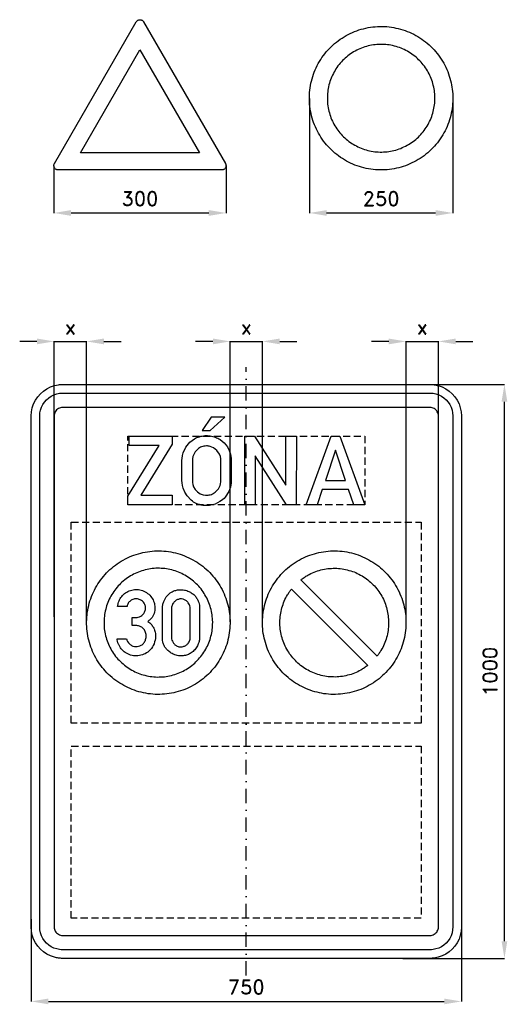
# Model space of a CAD drawing. Header units: millimetres. Extents: x -395 to 455, y -580 to 1136.
import ezdxf

# ---------------------------------------------------------------- set-up
doc = ezdxf.new("R2010")
doc.units = ezdxf.units.MM
doc.header["$LTSCALE"] = 5
doc.linetypes.add('ČERCHOVANÁX2', pattern=[2, 1, -0.5, 0, -0.5])
doc.linetypes.add('ČÁRKOVANÁX2', pattern=[1.5, 1, -0.5])
doc.layers.add('Kóty', color=2, linetype='Continuous')
doc.layers.add('Značka', color=7, linetype='Continuous')
doc.styles.get("Standard").update_dxf_attribs({"font": 'romand.shx', "height": 25})
doc.dimstyles.get("Standard").update_dxf_attribs({"dimtxt": 25, "dimasz": 30, "dimexe": 0.18, "dimexo": 0.0625, "dimgap": 12.5, "dimtad": 1, "dimdec": 0, "dimzin": 0, "dimdsep": 46, "dimtxsty": 'Standard', "dimcen": 0.09, "dimadec": 0, "dimazin": 0, "dimtfac": 1, "dimtdec": 0, "dimtofl": 0, "dimtmove": 0, "dimatfit": 3, "dimfxl": 1, "dimtolj": 1, "dimtzin": 0, "dimarcsym": 0})

# ---------------------------------------------------------------- blocks, each defined once
blk = doc.blocks.new('*D0')
at = {"layer": 'Defpoints', "color": 0, "transparency": 16777216}
for p in [(110, 998.1), (360, 1000), (360, 798.8)]:
    blk.add_point(p, dxfattribs=at)
at = {"layer": 'Kóty', "color": 0, "lineweight": -2, "transparency": 16777216}
for p, q in [((110, 998), (110, 798.6)), ((360, 1000), (360, 798.6)), ((140, 798.8), (330, 798.8))]:
    blk.add_line(p, q, dxfattribs=at)
at = {"layer": 'Kóty', "color": 0, "transparency": 16777216}
for points in [[(140, 803.8), (140, 793.8), (110, 798.8)], [(330, 803.8), (330, 793.8), (360, 798.8)]]:
    blk.add_solid(points, dxfattribs=at)
at = {"layer": 'Kóty', "color": 0, "transparency": 16777216, "insert": (235, 823.8), "char_height": 25, "attachment_point": 5}
blk.add_mtext('\\A1;250', dxfattribs=at)
blk = doc.blocks.new('*D1')
at = {"layer": 'Defpoints', "color": 0, "transparency": 16777216}
for p in [(-335.3, 881.2), (-35.3, 881.1), (-35.3, 798.8)]:
    blk.add_point(p, dxfattribs=at)
at = {"layer": 'Kóty', "color": 0, "lineweight": -2, "transparency": 16777216}
for p, q in [((-335.3, 881.1), (-335.3, 798.6)), ((-35.3, 881.1), (-35.3, 798.6)), ((-305.3, 798.8), (-65.3, 798.8))]:
    blk.add_line(p, q, dxfattribs=at)
at = {"layer": 'Kóty', "color": 0, "transparency": 16777216}
for points in [[(-305.3, 803.8), (-305.3, 793.8), (-335.3, 798.8)], [(-65.3, 803.8), (-65.3, 793.8), (-35.3, 798.8)]]:
    blk.add_solid(points, dxfattribs=at)
at = {"layer": 'Kóty', "color": 0, "transparency": 16777216, "insert": (-185.3, 823.8), "char_height": 25, "attachment_point": 5}
blk.add_mtext('\\A1;300', dxfattribs=at)
blk = doc.blocks.new('*D2')
at = {"layer": 'Defpoints', "color": 0, "transparency": 16777216}
for p in [(-278.3, 575), (-335, 95.3), (-278.3, 84.3)]:
    blk.add_point(p, dxfattribs=at)
at = {"layer": 'Kóty', "color": 0, "lineweight": -2, "transparency": 16777216}
for p, q in [((-365, 575), (-395, 575)), ((-335, 95.3), (-335, 575.2)), ((-278.3, 84.3), (-278.3, 575.2)), ((-248.3, 575), (-218.3, 575))]:
    blk.add_line(p, q, dxfattribs=at)
at = {"layer": 'Kóty', "color": 0, "transparency": 16777216}
for points in [[(-365, 580), (-365, 570), (-335, 575)], [(-248.3, 580), (-248.3, 570), (-278.3, 575)]]:
    blk.add_solid(points, dxfattribs=at)
at = {"layer": 'Kóty', "color": 0, "transparency": 16777216, "insert": (-306.7, 600), "char_height": 25, "attachment_point": 5}
blk.add_mtext('\\A1;x', dxfattribs=at)
blk = doc.blocks.new('*D3')
at = {"layer": 'Defpoints', "color": 0, "transparency": 16777216}
for p in [(278.4, 575), (278.4, 86.3), (335, 74)]:
    blk.add_point(p, dxfattribs=at)
at = {"layer": 'Kóty', "color": 0, "lineweight": -2, "transparency": 16777216}
for p, q in [((248.4, 575), (218.4, 575)), ((278.4, 86.3), (278.4, 575.2)), ((335, 74), (335, 575.2)), ((365, 575), (395, 575))]:
    blk.add_line(p, q, dxfattribs=at)
at = {"layer": 'Kóty', "color": 0, "transparency": 16777216}
for points in [[(248.4, 580), (248.4, 570), (278.4, 575)], [(365, 580), (365, 570), (335, 575)]]:
    blk.add_solid(points, dxfattribs=at)
at = {"layer": 'Kóty', "color": 0, "transparency": 16777216, "insert": (306.7, 600), "char_height": 25, "attachment_point": 5}
blk.add_mtext('\\A1;x', dxfattribs=at)
blk = doc.blocks.new('*D4')
at = {"layer": 'Defpoints', "color": 0, "transparency": 16777216}
for p in [(28.3, 575), (-28.3, 86.3), (28.3, 84.3)]:
    blk.add_point(p, dxfattribs=at)
at = {"layer": 'Kóty', "color": 0, "lineweight": -2, "transparency": 16777216}
for p, q in [((-58.3, 575), (-88.3, 575)), ((-28.3, 86.3), (-28.3, 575.2)), ((28.3, 84.3), (28.3, 575.2)), ((58.3, 575), (88.3, 575))]:
    blk.add_line(p, q, dxfattribs=at)
at = {"layer": 'Kóty', "color": 0, "transparency": 16777216}
for points in [[(-58.3, 580), (-58.3, 570), (-28.3, 575)], [(58.3, 580), (58.3, 570), (28.3, 575)]]:
    blk.add_solid(points, dxfattribs=at)
at = {"layer": 'Kóty', "color": 0, "transparency": 16777216, "insert": (0, 600), "char_height": 25, "attachment_point": 5}
blk.add_mtext('\\A1;x', dxfattribs=at)
blk = doc.blocks.new('*D5')
at = {"layer": 'Defpoints', "color": 0, "transparency": 16777216}
for p in [(-375, -431.4), (375, -431.4), (375, -575)]:
    blk.add_point(p, dxfattribs=at)
at = {"layer": 'Kóty', "color": 0, "lineweight": -2, "transparency": 16777216}
for p, q in [((-375, -431.4), (-375, -575.2)), ((375, -431.4), (375, -575.2)), ((-345, -575), (345, -575))]:
    blk.add_line(p, q, dxfattribs=at)
at = {"layer": 'Kóty', "color": 0, "transparency": 16777216}
for points in [[(-345, -570), (-345, -580), (-375, -575)], [(345, -570), (345, -580), (375, -575)]]:
    blk.add_solid(points, dxfattribs=at)
at = {"layer": 'Kóty', "color": 0, "transparency": 16777216, "insert": (0, -550), "char_height": 25, "attachment_point": 5}
blk.add_mtext('\\A1;750', dxfattribs=at)
blk = doc.blocks.new('*D6')
at = {"layer": 'Defpoints', "color": 0, "transparency": 16777216}
for p in [(272.8, 500), (450, 500), (272.8, -500)]:
    blk.add_point(p, dxfattribs=at)
at = {"layer": 'Kóty', "color": 0, "lineweight": -2, "transparency": 16777216}
for p, q in [((272.8, 500), (450.2, 500)), ((450, -470), (450, 470)), ((272.8, -500), (450.2, -500))]:
    blk.add_line(p, q, dxfattribs=at)
at = {"layer": 'Kóty', "color": 0, "transparency": 16777216}
for points in [[(445, 470), (455, 470), (450, 500)], [(445, -470), (455, -470), (450, -500)]]:
    blk.add_solid(points, dxfattribs=at)
at = {"layer": 'Kóty', "color": 0, "transparency": 16777216, "insert": (425, 0), "char_height": 25, "attachment_point": 5, "rotation": 90}
blk.add_mtext('\\A1;1000', dxfattribs=at)

msp = doc.modelspace()

# ---------------------------------------------------------------- linework, layer by layer
at = {"layer": 'Kóty'}
for points in [[(-335, 575), (-278.4, 575)], [(-28.4, 575), (27.9, 575)], [(278.3, 575), (335, 575)]]:
    msp.add_lwpolyline(points, dxfattribs=at)
at = {"layer": 'Značka', "color": 1}
for points in [[(-42.8, 873.8), (-327.9, 873.8), (-328.2, 873.8), (-328.6, 873.8, -0.055813), (-330.2, 874.1, -0.055956), (-331.6, 874.8, -0.069573), (-333.2, 875.9, -0.06979), (-334.3, 877.5, -0.069473), (-335.1, 879.3, -0.06778), (-335.3, 881.2, -0.055922), (-335.2, 882.8, -0.060906), (-334.7, 884.3), (-334.5, 884.6), (-334.3, 885), (-191.8, 1131.8), (-191.6, 1132.2), (-191.4, 1132.5, -0.055828), (-190.4, 1133.7, -0.056007), (-189.1, 1134.6, -0.069592), (-187.3, 1135.3, -0.069755), (-185.3, 1135.6, -0.069442), (-183.4, 1135.3, -0.067764), (-181.6, 1134.6, -0.056022), (-180.3, 1133.7, -0.061146), (-179.3, 1132.5), (-179.1, 1132.2), (-178.9, 1131.8), (-36.3, 885), (-36.2, 884.6), (-36, 884.3, -0.055634), (-35.5, 882.8), (-35.3, 881.2, -0.0696), (-35.6, 879.3, -0.069839), (-36.3, 877.5, -0.069564), (-37.5, 875.9, -0.067726), (-39.1, 874.8, -0.055903), (-40.5, 874.1, -0.061107), (-42, 873.8), (-42.4, 873.8), (-42.8, 873.8)], [(360, 998.8), (360, 997.9), (360, 997.1, -0.032165), (358.7, 980.8, -0.035724), (355.3, 964.8, -0.036665), (349.9, 949.4, -0.034753), (342.4, 934.9, -0.034037), (333.2, 921.3, -0.034452), (322.2, 909.2, -0.034561), (309.8, 898.6, -0.034425), (296.1, 889.7, -0.034389), (281.3, 882.6, -0.034418), (265.8, 877.6, -0.034423), (249.7, 874.6, -0.034416), (233.4, 873.8, -0.034416), (217, 875, -0.034417), (201.1, 878.5, -0.034417), (185.6, 883.9, -0.034417), (171.1, 891.3, -0.034417), (157.6, 900.6, -0.034417), (145.5, 911.5, -0.034416), (134.8, 923.9, -0.034417), (125.9, 937.7, -0.034417), (118.8, 952.4, -0.034417), (113.8, 968, -0.034416), (110.8, 984.1, -0.034417), (110, 1000.4, -0.034417), (111.2, 1016.7, -0.034418), (114.7, 1032.7, -0.034417), (120.1, 1048.1, -0.034418), (127.6, 1062.7, -0.034416), (136.8, 1076.2, -0.034415), (147.8, 1088.3, -0.034418), (160.2, 1099, -0.034416), (173.9, 1107.8, -0.034417), (188.7, 1114.9, -0.034417), (204.2, 1119.9, -0.034416), (220.3, 1123, -0.034417), (236.6, 1123.8, -0.034417), (252.9, 1122.5, -0.034416), (268.9, 1119.1, -0.034415), (284.4, 1113.7, -0.034418), (298.9, 1106.2, -0.034419), (312.4, 1097, -0.034403), (324.5, 1086, -0.034415), (335.2, 1073.6, -0.03449), (344.1, 1059.8, -0.034418), (351.1, 1045.1, -0.034075), (356.1, 1029.5, -0.03279), (359.1, 1014.3, -0.034265), (360, 998.8)], [(328.7, 998.8), (328.7, 999.4), (328.7, 1000, 0.032167), (327.8, 1012.2, 0.035726), (325.2, 1024.2, 0.036665), (321.2, 1035.8, 0.034752), (315.6, 1046.7, 0.03404), (308.6, 1056.8, 0.034452), (300.4, 1065.9, 0.034558), (291.1, 1073.9, 0.034426), (280.8, 1080.6, 0.034389), (269.7, 1085.9, 0.034417), (258.1, 1089.6, 0.034425), (246, 1091.9, 0.034418), (233.8, 1092.5, 0.034418), (221.5, 1091.6, 0.034414), (209.5, 1089, 0.034417), (198, 1084.9, 0.034415), (187.1, 1079.3, 0.034419), (176.9, 1072.4, 0.034418), (167.8, 1064.2, 0.034417), (159.8, 1054.9, 0.034418), (153.2, 1044.6, 0.034417), (147.9, 1033.5, 0.034416), (144.1, 1021.8, 0.034416), (141.9, 1009.8, 0.034416), (141.3, 997.5, 0.034417), (142.2, 985.3, 0.034418), (144.8, 973.3, 0.034416), (148.8, 961.7, 0.034417), (154.4, 950.8, 0.034417), (161.3, 940.7, 0.034417), (169.6, 931.6, 0.034416), (178.9, 923.6, 0.034417), (189.2, 917, 0.034417), (200.2, 911.7, 0.034417), (211.9, 907.9, 0.034416), (224, 905.6, 0.034416), (236.2, 905, 0.034417), (248.5, 905.9, 0.034417), (260.4, 908.5, 0.034416), (272, 912.6, 0.034416), (282.9, 918.2, 0.034419), (293.1, 925.1, 0.034405), (302.1, 933.3, 0.034416), (310.1, 942.7, 0.034487), (316.8, 953, 0.034418), (322.1, 964, 0.034079), (325.9, 975.7, 0.032793), (328.1, 987.1, 0.034267), (328.7, 998.8)], [(-28.3, 85), (-28.3, 84.2), (-28.3, 83.4, -0.032165), (-29.6, 67.1, -0.035724), (-33, 51.1, -0.036665), (-38.4, 35.6, -0.034751), (-45.9, 21.1, -0.034041), (-55.1, 7.6, -0.034452), (-66.1, -4.5, -0.034559), (-78.5, -15.2, -0.034427), (-92.3, -24.1, -0.034391), (-107, -31.2, -0.034418), (-122.6, -36.2, -0.034424), (-138.6, -39.2, -0.034418), (-155, -40, -0.034416), (-171.3, -38.8, -0.034417), (-187.3, -35.3, -0.034417), (-202.7, -29.9, -0.034418), (-217.2, -22.4, -0.034417), (-230.8, -13.2, -0.034417), (-242.9, -2.2, -0.034416), (-253.5, 10.2, -0.034418), (-262.4, 23.9, -0.034418), (-269.5, 38.7, -0.034417), (-274.5, 54.2, -0.034417), (-277.5, 70.3, -0.034417), (-278.3, 86.6, -0.034417), (-277.1, 102.9, -0.034417), (-273.6, 118.9, -0.034417), (-268.2, 134.4, -0.034419), (-260.8, 148.9, -0.034416), (-251.5, 162.4, -0.034417), (-240.6, 174.5, -0.034414), (-228.2, 185.2, -0.034418), (-214.4, 194.1, -0.034415), (-199.7, 201.2, -0.034415), (-184.1, 206.2, -0.03442), (-168, 209.2, -0.034418), (-151.7, 210, -0.034418), (-135.4, 208.8, -0.03442), (-119.4, 205.3, -0.034417), (-104, 199.9, -0.034417), (-89.4, 192.4, -0.034416), (-75.9, 183.2, -0.034403), (-63.8, 172.2, -0.034415), (-53.1, 159.8, -0.034487), (-44.3, 146.1, -0.03442), (-37.2, 131.3, -0.034077), (-32.2, 115.8, -0.032793), (-29.2, 100.5, -0.034265), (-28.3, 85)], [(278.3, 85), (278.3, 84.2), (278.3, 83.4, -0.032168), (277.1, 67.1, -0.035724), (273.7, 51.1, -0.036665), (268.3, 35.6, -0.034753), (260.8, 21.1, -0.034042), (251.5, 7.6, -0.034452), (240.6, -4.5, -0.034562), (228.2, -15.2, -0.034426), (214.4, -24.1, -0.034389), (199.7, -31.2, -0.034418), (184.1, -36.2, -0.034424), (168, -39.2, -0.034415), (151.7, -40, -0.034417), (135.4, -38.8, -0.034416), (119.4, -35.3, -0.034418), (104, -29.9, -0.034418), (89.4, -22.4, -0.034418), (75.9, -13.2, -0.034417), (63.8, -2.2, -0.034416), (53.1, 10.2, -0.034418), (44.3, 23.9, -0.034413), (37.2, 38.7, -0.034414), (32.2, 54.2, -0.034416), (29.1, 70.3, -0.034418), (28.3, 86.6, -0.034415), (29.6, 102.9, -0.034417), (33, 118.9, -0.034419), (38.4, 134.4, -0.034418), (45.9, 148.9, -0.034418), (55.1, 162.4, -0.034418), (66.1, 174.5, -0.034418), (78.5, 185.2, -0.034419), (92.3, 194.1, -0.034416), (107, 201.2, -0.034413), (122.6, 206.2, -0.034413), (138.6, 209.2, -0.034415), (155, 210, -0.034422), (171.3, 208.8, -0.034416), (187.3, 205.3, -0.034417), (202.7, 199.9, -0.034417), (217.3, 192.4, -0.034421), (230.8, 183.2, -0.034411), (242.9, 172.2, -0.034412), (253.5, 159.8, -0.034487), (262.4, 146.1, -0.03442), (269.5, 131.3, -0.034079), (274.5, 115.8, -0.032794), (277.5, 100.5, -0.034261), (278.3, 85)], [(-58.6, 85), (-58.6, 85.6), (-58.6, 86.2, 0.032169), (-59.6, 98.6, 0.035723), (-62.2, 110.7, 0.036665), (-66.3, 122.4, 0.034753), (-72, 133.4, 0.034036), (-78.9, 143.7, 0.034454), (-87.3, 152.8, 0.034564), (-96.6, 160.9, 0.034427), (-107.1, 167.6, 0.034389), (-118.2, 173, 0.034417), (-130, 176.8, 0.034419), (-142.2, 179.1, 0.034422), (-154.6, 179.7, 0.034417), (-166.9, 178.8, 0.034415), (-179, 176.1, 0.03442), (-190.7, 172, 0.034421), (-201.8, 166.4, 0.034418), (-212, 159.4, 0.034415), (-221.2, 151.1, 0.034417), (-229.2, 141.7, 0.034415), (-236, 131.3, 0.034417), (-241.3, 120.1, 0.034416), (-245.1, 108.3, 0.034415), (-247.4, 96.1, 0.034417), (-248, 83.8, 0.034417), (-247.1, 71.4, 0.034418), (-244.5, 59.3, 0.034419), (-240.4, 47.6, 0.034419), (-234.7, 36.6, 0.034416), (-227.7, 26.3, 0.034419), (-219.4, 17.2, 0.034419), (-210, 9.1, 0.034417), (-199.6, 2.4, 0.034416), (-188.4, -3, 0.034416), (-176.6, -6.8, 0.034414), (-164.5, -9.1, 0.034417), (-152.1, -9.7, 0.034419), (-139.7, -8.8, 0.034417), (-127.6, -6.1, 0.034415), (-115.9, -2, 0.034419), (-104.9, 3.6, 0.034419), (-94.7, 10.6, 0.034407), (-85.5, 18.9, 0.034417), (-77.4, 28.3, 0.034492), (-70.7, 38.7, 0.034419), (-65.3, 49.9, 0.034074), (-61.6, 61.7, 0.032792), (-59.3, 73.3, 0.034264), (-58.6, 85)]]:
    msp.add_lwpolyline(points, format="xyb", dxfattribs=at)
msp.add_lwpolyline([(-288.9, 903.7), (-185.3, 1083.2), (-81.7, 903.7), (-288.9, 903.7)], dxfattribs=at)
at = {"layer": 'Značka', "color": 6, "linetype": 'ČERCHOVANÁX2', "ltscale": 5}
msp.add_lwpolyline([(0, -530), (0, 530)], dxfattribs=at)
at = {"layer": 'Značka', "color": 3}
for points in [[(-320, -500), (-320.2, -500), (-320.4, -500, -0.032184), (-327.5, -499.5, -0.035432), (-334.5, -498.1), (-341.2, -495.8), (-347.6, -492.6), (-353.5, -488.6), (-358.8, -483.9), (-363.6, -478.6), (-367.5, -472.6), (-370.7, -466.3), (-373, -459.5), (-374.5, -452.5), (-375, -445.4), (-375, -445.2), (-375, -445), (-375, 445), (-375, 445.2), (-375, 445.4), (-374.5, 452.5), (-373, 459.5), (-370.7, 466.3), (-367.5, 472.6), (-363.6, 478.5), (-358.8, 483.9), (-353.5, 488.6), (-347.6, 492.6), (-341.2, 495.8), (-334.5, 498), (-327.5, 499.5, -0.036737), (-320.4, 500), (-320.2, 500), (-320, 500), (320, 500), (320.3, 500), (320.5, 500, -0.03219), (327.6, 499.5, -0.035456), (334.6, 498), (341.3, 495.8), (347.7, 492.6), (353.6, 488.6), (358.9, 483.9), (363.7, 478.5), (367.6, 472.6), (370.8, 466.3), (373.1, 459.5), (374.6, 452.5), (375, 445.4), (375, 445.2), (375, 445), (375, -445), (375, -445.2), (375, -445.4), (374.5, -452.5), (373.1, -459.5), (370.8, -466.3), (367.6, -472.6), (363.6, -478.6), (358.9, -483.9), (353.6, -488.6), (347.7, -492.6), (341.3, -495.7), (334.6, -498.1), (327.6, -499.5, -0.036759), (320.5, -500), (320.3, -500), (320, -500), (-320, -500)], [(-320, -485), (-320.1, -485), (-320.3, -485, -0.032177), (-325.4, -484.6), (-330.5, -483.6), (-335.4, -481.9), (-340, -479.6), (-344.4, -476.7), (-348.2, -473.3), (-351.7, -469.4), (-354.5, -465.1), (-356.9, -460.5), (-358.5, -455.6), (-359.6, -450.5), (-360, -445.3), (-360, -445.2), (-360, -445), (-360, 445), (-360, 445.2), (-360, 445.3), (-359.6, 450.5), (-358.5, 455.5), (-356.9, 460.5), (-354.5, 465.1), (-351.7, 469.4), (-348.2, 473.3), (-344.4, 476.7), (-340, 479.6), (-335.4, 481.9), (-330.5, 483.6), (-325.4, 484.6, -0.036755), (-320.3, 485), (-320.1, 485), (-320, 485), (320, 485), (320.2, 485), (320.4, 485, -0.032148), (325.5, 484.6), (330.6, 483.6), (335.5, 481.9), (340.1, 479.6), (344.4, 476.7), (348.3, 473.3), (351.8, 469.4), (354.6, 465.1), (356.9, 460.5), (358.6, 455.5), (359.7, 450.5), (360, 445.3), (360, 445.2), (360, 445), (360, -445), (360, -445.2), (360, -445.3), (359.7, -450.5), (358.6, -455.6), (357, -460.5), (354.6, -465.1), (351.8, -469.4), (348.3, -473.3), (344.4, -476.7), (340.1, -479.6), (335.5, -481.9), (330.6, -483.6), (325.5, -484.7, -0.036737), (320.4, -485), (320.2, -485), (320, -485), (-320, -485)], [(-320, -460), (320, -460), (320.1, -460), (320.2, -460, 0.032206), (322.1, -459.9), (324, -459.5), (325.8, -458.8), (327.6, -458), (329.2, -456.9), (330.6, -455.6), (331.9, -454.2), (333, -452.5), (333.9, -450.8), (334.5, -449), (334.9, -447.1), (335, -445.1), (335, -445.1), (335, -445), (335, 445), (335, 445.1), (335, 445.1), (334.9, 447), (334.5, 449), (333.9, 450.8), (333, 452.5), (331.9, 454.1), (330.6, 455.6), (329.2, 456.9), (327.6, 458), (325.8, 458.8), (324, 459.5), (322.1, 459.9), (320.2, 460), (320.1, 460), (320, 460), (-320, 460), (-320, 460), (-320.1, 460, 0.032222), (-322, 459.9), (-323.9, 459.5), (-325.8, 458.9), (-327.5, 458), (-329.1, 456.9), (-330.6, 455.6), (-331.9, 454.1), (-332.9, 452.5), (-333.8, 450.8), (-334.4, 449), (-334.8, 447), (-335, 445.1), (-335, 445.1), (-335, 445), (-335, -445), (-335, -445.1), (-335, -445.1), (-334.8, -447.1), (-334.4, -449), (-333.8, -450.8), (-332.9, -452.5), (-331.9, -454.2), (-330.6, -455.6), (-329.1, -456.9), (-327.5, -458), (-325.8, -458.8), (-323.9, -459.5), (-322, -459.9), (-320.1, -460), (-320, -460), (-320, -460)], [(-112.1, 369.2), (-112, 370.2), (-111.9, 371.2), (-111.3, 376.2), (-110, 381.1), (-105.4, 391), (-98.3, 399.4), (-90.5, 405.2, -0.059975), (-81.5, 409, -0.057357), (-72.3, 410.8, -0.057563), (-62.9, 410.4, -0.0569), (-53.9, 408.1, -0.057544), (-45.6, 403.9), (-38.6, 398.3), (-33, 391.2), (-29.7, 385.2), (-27.6, 378.7), (-26.9, 375.1), (-26.4, 371.5), (-26.4, 370.9), (-26.3, 370.3), (-26.3, 330.1), (-26.4, 329.2), (-26.5, 328.3), (-27.8, 320.9), (-30.3, 313.7), (-36.7, 303.7, -0.07306), (-45.9, 296), (-54.5, 291.5, -0.059841), (-64, 289.3, -0.071107), (-75.8, 289.4, -0.074174), (-87.1, 292.8, -0.066048), (-96, 298.2), (-103.2, 305.7), (-107.4, 312.1), (-110.2, 319.1), (-111.3, 323.8), (-111.9, 328.6), (-112, 329.7), (-112.1, 330.8), (-112.1, 369.2)], [(-93.8, 369.2), (-93.8, 330.8), (-93.7, 330), (-93.7, 329.3), (-93, 325.5), (-91.8, 321.9), (-89, 317), (-85, 312.8), (-80.4, 309.6), (-75.2, 307.7), (-70.9, 307.1, 0.044547), (-66.5, 307.2, 0.07388), (-59.1, 309.2, 0.084915), (-52.8, 313.3), (-48.5, 318.2), (-45.7, 324.1), (-44.9, 327.1), (-44.5, 330.1), (-44.5, 330.5), (-44.5, 330.9), (-44.5, 369.1), (-44.5, 369.8), (-44.5, 370.4), (-45.2, 374.6), (-46.8, 378.6), (-51.2, 385.1), (-57.4, 389.8), (-63.1, 392.1, 0.066664), (-69.4, 392.8, 0.088524), (-77.9, 391.3, 0.098146), (-85.2, 386.9), (-88.9, 382.9), (-91.6, 378.2), (-93, 374.4), (-93.7, 370.5), (-93.7, 369.8), (-93.8, 369.2)]]:
    msp.add_lwpolyline(points, format="xyb", dxfattribs=at)
for points in [[(-77.2, 419.7), (-62.7, 419.7), (-37.6, 443.3), (-61.3, 443.3), (-77.2, 419.7)], [(-206.4, 290), (-206.4, 305.1), (-151.7, 393.8), (-204.2, 393.8), (-204.2, 410), (-129.1, 410), (-129.1, 395.9), (-183.8, 307.2), (-129.1, 307.2), (-129.1, 290), (-206.4, 290)], [(-2.8, 290), (-2.8, 410), (14.4, 410), (68.9, 324.4), (68.9, 410), (87.3, 410), (87.2, 290), (69.9, 290), (15.3, 375.5), (15.3, 290), (-2.8, 290)], [(104.3, 290), (147.8, 410), (162.9, 410), (206.5, 290), (187.2, 290), (178.2, 316.8), (132.3, 316.8), (123.5, 290), (104.3, 290)], [(172.9, 332.8), (155.3, 385.5), (137.8, 332.8), (172.9, 332.8)]]:
    msp.add_lwpolyline(points, dxfattribs=at)
at = {"layer": 'Značka', "color": 6, "linetype": 'ČÁRKOVANÁX2', "ltscale": 2.5}
for points in [[(-206.4, 290), (-206.4, 410), (206.5, 410), (206.5, 290), (-206.4, 290)], [(-305, -90), (-305, 260), (305, 260), (305, -90), (-305, -90)], [(-305, -430), (-305, -130), (305, -130), (305, -430), (-305, -430)]]:
    msp.add_lwpolyline(points, dxfattribs=at)
at = {"layer": 'Značka', "color": 5}
for points in [[(227.9, 26.5), (94.9, 159.5, -0.005737), (100.9, 163.7, -0.017275), (107.1, 167.6, -0.037256), (118.2, 173, -0.034616), (130, 176.8, -0.033869), (142.2, 179.1, -0.034451), (154.6, 179.7, -0.034552), (166.9, 178.8, -0.034429), (179, 176.1, -0.034394), (190.7, 172.1, -0.034333), (201.8, 166.4, -0.034422), (212, 159.4, -0.03482), (221.2, 151.1, -0.034404), (229.2, 141.7, -0.032727), (236, 131.3, -0.034583), (241.4, 120.1, -0.040945), (245.1, 108.3, -0.031754), (247.1, 96.8, -0.010463), (248, 85), (248, 84.4), (248, 83.8, -0.033008), (247.1, 71.4, -0.034396), (244.5, 59.3, -0.036418), (240.5, 47.5, -0.039591), (234.7, 36.6, -0.015317), (231.4, 31.5, -0.005111), (227.9, 26.5)], [(-208.7, 56.6), (-208.3, 55.3, 0.016098), (-207.8, 54, 0.066972), (-205.5, 50.1, 0.067339), (-202.2, 46.9, 0.079626), (-197.6, 44.3, 0.083504), (-192.5, 43.3, 0.078723), (-187.6, 43.8, 0.07729), (-183.1, 45.7, 0.094876), (-178.4, 49.9, 0.087407), (-175.4, 55.5, 0.097389), (-174.4, 62.6, 0.104443), (-176.1, 69.5, 0.094861), (-179.8, 74.8, 0.095661), (-185.1, 78.4, 0.045595), (-187.8, 79.4, 0.043302), (-190.7, 79.8), (-191.3, 79.9), (-192, 79.9), (-199, 79.9), (-199, 94.1), (-191.7, 94.1), (-191.1, 94.1), (-190.5, 94.1, 0.089499), (-186, 95, 0.078184), (-182, 97.4, 0.098559), (-177.9, 102, 0.099792), (-175.9, 107.7, 0.096869), (-175.9, 113.7, 0.098699), (-178.2, 119.2, 0.100563), (-182.4, 123.5, 0.097636), (-187.9, 126, 0.10601), (-194.6, 126.4, 0.10898), (-200.8, 123.9, 0.096308), (-205.1, 119.9, 0.100248), (-207.6, 114.7), (-207.7, 114.1), (-207.9, 113.4), (-224.3, 113.4, -0.004897), (-223.9, 115.9, -0.01465), (-223.3, 118.3, -0.070909), (-219.8, 126.9, -0.076585), (-213.9, 134.1, -0.078964), (-206.2, 139.5, -0.076379), (-197.3, 142.3, -0.077805), (-187.7, 142.5, -0.077975), (-178.5, 139.8, -0.081013), (-170, 134.4, -0.080998), (-163.7, 126.5, -0.076297), (-160.2, 118.1, -0.079819), (-159.4, 109.1, -0.09208), (-161.8, 98.7, -0.105092), (-167.8, 90.2, -0.020576), (-169.6, 88.6), (-171.4, 87), (-169.7, 85.8), (-168.1, 84.4, -0.058052), (-163.8, 79.7, -0.058902), (-160.6, 74.1, -0.074886), (-158.4, 66.1, -0.064098), (-158.5, 57.6, -0.089411), (-162.1, 45.4, -0.101881), (-169.9, 35.4, -0.087336), (-178.6, 29.8, -0.080964), (-188.8, 27.3, -0.07965), (-199.2, 27.9, -0.082666), (-208.8, 31.7, -0.076826), (-216.3, 37.6, -0.076587), (-221.8, 45.5, -0.041105), (-223.7, 50.1, -0.040371), (-224.8, 54.9), (-225, 55.8), (-225.1, 56.6), (-208.7, 56.6)], [(-146, 108.9), (-146, 109.9, -0.005951), (-146, 110.9, -0.049021), (-145.3, 117.2, -0.049989), (-143.3, 123.2, -0.079533), (-138.1, 131.7, -0.08909), (-130.4, 138.1, -0.059799), (-124.6, 140.8, -0.05203), (-118.2, 142.2, -0.062018), (-109.9, 142.2, -0.064501), (-101.9, 140.1, -0.055438), (-95.8, 137, -0.05548), (-90.4, 132.7, -0.051111), (-86.5, 127.9, -0.054899), (-83.6, 122.5, -0.045235), (-82.2, 117.8, -0.045976), (-81.6, 113, -0.012288), (-81.6, 111.3, -0.004075), (-81.6, 109.6), (-81.6, 60.1), (-81.6, 59.1, -0.006864), (-81.6, 58, -0.051774), (-82.3, 52.1, -0.049698), (-84.3, 46.5, -0.066793), (-88.5, 39.4, -0.065899), (-94.5, 33.6, -0.061092), (-100.9, 29.7, -0.06414), (-108, 27.5, -0.06966), (-116.3, 27.1, -0.067457), (-124.3, 28.9, -0.056816), (-130.8, 31.9, -0.049593), (-136.5, 36.3, -0.048056), (-140.9, 41, -0.065873), (-144, 46.5, -0.054758), (-145.5, 51.5, -0.04236), (-146, 56.7, -0.00926), (-146.1, 58.4, -0.003099), (-146, 60.1), (-146, 108.9)], [(211.8, 10.5, -0.005736), (205.8, 6.3, -0.017272), (199.6, 2.4, -0.037233), (188.5, -3, -0.034617), (176.6, -6.8, -0.033871), (164.5, -9.1, -0.034448), (152.1, -9.7, -0.034556), (139.7, -8.8, -0.034418), (127.6, -6.1, -0.034395), (115.9, -2.1, -0.034418), (104.9, 3.6, -0.034418), (94.7, 10.6, -0.034412), (85.5, 18.9, -0.034416), (77.4, 28.3, -0.034427), (70.7, 38.7, -0.034419), (65.3, 49.9, -0.034355), (61.5, 61.7, -0.034418), (59.2, 73.9, -0.034716), (58.6, 86.2, -0.034402), (59.6, 98.6, -0.033166), (62.2, 110.7, -0.034542), (66.2, 122.4, -0.039195), (71.9, 133.4, -0.015448), (75.3, 138.5, -0.005132), (78.8, 143.5), (211.8, 10.5)], [(-130.4, 108.9), (-130.4, 60.1, 0.003199), (-130.4, 59.4, 0.009633), (-130.4, 58.7, 0.073871), (-129.6, 54.5, 0.059521), (-127.7, 50.6, 0.070719), (-124.5, 46.5, 0.094571), (-120.2, 43.8, 0.108407), (-114.6, 42.7, 0.087541), (-108.7, 43.8, 0.078167), (-104.1, 46.2, 0.088174), (-100.6, 49.9, 0.061759), (-98.9, 53, 0.061179), (-98.1, 56.4, 0.025177), (-97.9, 58.2, 0.008385), (-97.9, 60.1), (-97.9, 108.9, 0.005496), (-98, 110.5, 0.016526), (-98.1, 112.1, 0.058314), (-99.2, 116.1, 0.064723), (-101.3, 119.8, 0.088093), (-105.1, 123.6, 0.097899), (-110.1, 125.9, 0.099852), (-115.6, 126.2, 0.088265), (-120.9, 124.5, 0.074156), (-124.8, 121.9, 0.075671), (-127.8, 118.2, 0.052593), (-129.2, 115.1, 0.046067), (-130.1, 111.8, 0.014327), (-130.3, 110.4, 0.004786), (-130.4, 108.9)]]:
    msp.add_lwpolyline(points, format="xyb", dxfattribs=at)

# ---------------------------------------------------------------- dimensions: what is measured, and where the dimension line sits
at = {"layer": 'Kóty'}
for base, p1, p2, text, picture, middle in [((360, 798.8), (110, 998.1), (360, 1000), '250', '*D0', (235, 823.8)), ((-35.3, 798.8), (-335.3, 881.2), (-35.3, 881.1), '300', '*D1', (-185.3, 823.8)), ((-278.3, 575), (-335, 95.3), (-278.3, 84.3), 'x', '*D2', (-306.7, 600)), ((28.3, 575), (-28.3, 86.3), (28.3, 84.3), 'x', '*D4', (0, 600)), ((278.4, 575), (335, 74), (278.4, 86.3), 'x', '*D3', (306.7, 600))]:
    dim = msp.add_linear_dim(base=base, p1=p1, p2=p2, text=text, dimstyle='Standard', dxfattribs=at)
    dim.commit()
    dim.dimension.update_dxf_attribs({"geometry": picture, "text_midpoint": middle})
dim = msp.add_linear_dim(base=(450, 500), p1=(272.8, -500), p2=(272.8, 500), angle=90, dimstyle='Standard', dxfattribs=at)
dim.commit()
dim.dimension.update_dxf_attribs({"geometry": '*D6', "text_midpoint": (425, 0)})
dim = msp.add_linear_dim(base=(375, -575), p1=(-375, -431.4), p2=(375, -431.4), dimstyle='Standard', dxfattribs=at)
dim.commit()
dim.dimension.update_dxf_attribs({"geometry": '*D5', "text_midpoint": (0, -550)})

doc.saveas('drawing.dxf')
